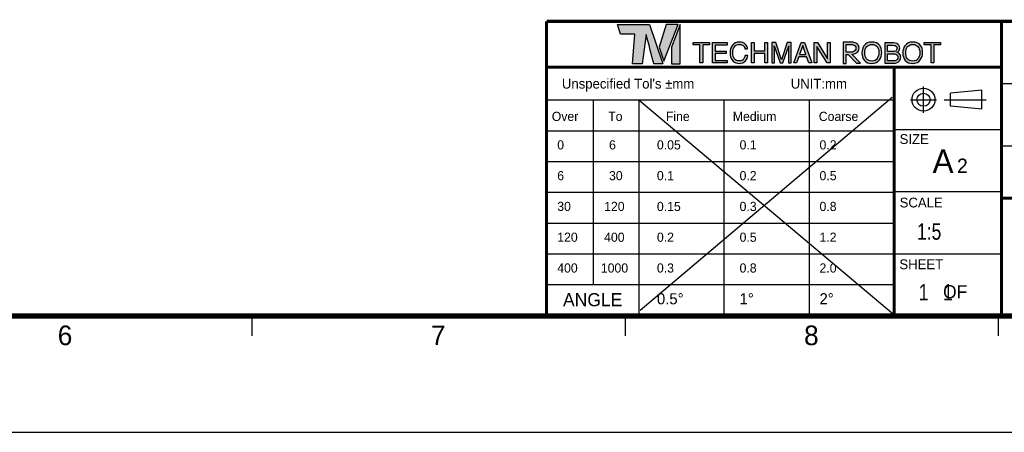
# Model space of a CAD drawing. Header units: millimetres. Extents: x 10 to 584, y 4 to 410.
# Tile 37 of 50: x 314 to 464, y 10 to 73. Entities that reach past the tile are written whole.
import ezdxf

# ---------------------------------------------------------------- set-up
doc = ezdxf.new("R2010")
doc.units = ezdxf.units.MM
doc.header["$LTSCALE"] = 32.67
doc.layers.get('0').update_dxf_attribs({"linetype": 'CONTINUOUS'})
doc.styles.get("Standard").update_dxf_attribs({"font": 'txt', "width": 0.8})
doc.styles.add('TEXTSTYLE_2', font='txt')

msp = doc.modelspace()

# ---------------------------------------------------------------- hatches: boundary and pattern name
at = {"linetype": 'Continuous'}
h = msp.add_hatch(color=7, dxfattribs=at)
edge = h.paths.add_edge_path()
edge.add_spline(control_points=[(410.1524, 72.2516), (410.1524, 72.2516), (408.0081, 72.2516), (408.0081, 72.2516), (408.0081, 72.2516), (405.2315, 72.2516), (405.2315, 72.2516), (405.2315, 72.2516), (405.7184, 70.8092), (405.7184, 70.8092), (405.7184, 70.8092), (407.9075, 70.8092), (407.9075, 70.8092), (407.9075, 70.8092), (407.5188, 66.2507), (407.5188, 66.2507), (407.5188, 66.2507), (409.024, 66.2507), (409.024, 66.2507), (409.024, 66.2507), (409.6528, 70.7266), (409.6528, 70.7266), (409.8302, 70.0615), (410.7048, 66.5572), (410.8008, 66.257), (410.8008, 66.257), (412.1527, 66.257), (412.1527, 66.257), (412.1527, 66.257), (412.1569, 66.257), (412.1569, 66.257), (412.1569, 66.257), (410.1524, 72.2516), (410.1524, 72.2516)], knot_values=[0, 0, 0, 0, 1, 1, 1, 2, 2, 2, 3, 3, 3, 4, 4, 4, 5, 5, 5, 6, 6, 6, 7, 7, 7, 8, 8, 8, 9, 9, 9, 10, 10, 10, 11, 11, 11, 11], degree=3, periodic=0)
edge = h.paths.add_edge_path()
edge.add_spline(control_points=[(424.7763, 69.284), (424.9903, 69.0772), (425.1094, 68.8422), (425.133, 68.5792), (425.133, 68.5792), (424.7236, 68.5792), (424.7236, 68.5792), (424.678, 68.7789), (424.5871, 68.9372), (424.451, 69.054), (424.3149, 69.1707), (424.1239, 69.2291), (423.8781, 69.2291), (423.5782, 69.2291), (423.3361, 69.1219), (423.1516, 68.907), (422.9671, 68.6924), (422.875, 68.3632), (422.875, 67.9197), (422.875, 67.5564), (422.9582, 67.2618), (423.1247, 67.0359), (423.2912, 66.8097), (423.5397, 66.6968), (423.87, 66.6968), (424.174, 66.6968), (424.4056, 66.8157), (424.5644, 67.0534), (424.6488, 67.1786), (424.7116, 67.3432), (424.7531, 67.5472), (424.7531, 67.5472), (425.1625, 67.5472), (425.1625, 67.5472), (425.1263, 67.2209), (425.0067, 66.9472), (424.8038, 66.7263), (424.5604, 66.4604), (424.2322, 66.3275), (423.8191, 66.3275), (423.463, 66.3275), (423.1641, 66.4365), (422.9221, 66.6548), (422.6036, 66.9433), (422.4445, 67.389), (422.4445, 67.9915), (422.4445, 68.449), (422.5641, 68.8241), (422.8032, 69.1169), (423.0619, 69.4351), (423.4185, 69.5942), (423.8731, 69.5942), (424.2611, 69.5942), (424.5621, 69.4908), (424.7763, 69.284)], knot_values=[0, 0, 0, 0, 1, 1, 1, 2, 2, 2, 3, 3, 3, 4, 4, 4, 5, 5, 5, 6, 6, 6, 7, 7, 7, 8, 8, 8, 9, 9, 9, 10, 10, 10, 11, 11, 11, 12, 12, 12, 13, 13, 13, 14, 14, 14, 15, 15, 15, 16, 16, 16, 17, 17, 17, 18, 18, 18, 18], degree=3, periodic=0)
edge = h.paths.add_edge_path()
edge.add_spline(control_points=[(428.8154, 69.5098), (428.8154, 69.5098), (429.417, 69.5098), (429.417, 69.5098), (429.417, 69.5098), (430.3084, 66.8888), (430.3084, 66.8888), (430.3084, 66.8888), (431.1935, 69.5098), (431.1935, 69.5098), (431.1935, 69.5098), (431.7909, 69.5098), (431.7909, 69.5098), (431.7909, 69.5098), (431.7909, 66.4098), (431.7909, 66.4098), (431.7909, 66.4098), (431.3899, 66.4098), (431.3899, 66.4098), (431.3899, 66.4098), (431.3899, 68.2394), (431.3899, 68.2394), (431.3899, 68.3027), (431.3913, 68.4075), (431.3942, 68.5538), (431.397, 68.7002), (431.3984, 68.857), (431.3984, 69.0244), (431.3984, 69.0244), (430.5133, 66.4098), (430.5133, 66.4098), (430.5133, 66.4098), (430.0972, 66.4098), (430.0972, 66.4098), (430.0972, 66.4098), (429.2037, 69.0244), (429.2037, 69.0244), (429.2037, 69.0244), (429.2037, 68.9295), (429.2037, 68.9295), (429.2037, 68.8535), (429.2058, 68.7378), (429.21, 68.5823), (429.2142, 68.4269), (429.2164, 68.3126), (429.2164, 68.2394), (429.2164, 68.2394), (429.2164, 66.4098), (429.2164, 66.4098), (429.2164, 66.4098), (428.8154, 66.4098), (428.8154, 66.4098), (428.8154, 66.4098), (428.8154, 69.5098), (428.8154, 69.5098)], knot_values=[0, 0, 0, 0, 1, 1, 1, 2, 2, 2, 3, 3, 3, 4, 4, 4, 5, 5, 5, 6, 6, 6, 7, 7, 7, 8, 8, 8, 9, 9, 9, 10, 10, 10, 11, 11, 11, 12, 12, 12, 13, 13, 13, 14, 14, 14, 15, 15, 15, 16, 16, 16, 17, 17, 17, 18, 18, 18, 18], degree=3, periodic=0)
edge = h.paths.add_edge_path()
edge.add_spline(control_points=[(445.3051, 69.0666), (445.5105, 68.7923), (445.6132, 68.4413), (445.6132, 68.0136), (445.6132, 67.5508), (445.4957, 67.166), (445.2608, 66.8593), (444.985, 66.4991), (444.5918, 66.3191), (444.0811, 66.3191), (443.6042, 66.3191), (443.2293, 66.4766), (442.9564, 66.7918), (442.713, 67.0956), (442.5913, 67.4797), (442.5913, 67.944), (442.5913, 68.3632), (442.6954, 68.722), (442.9036, 69.0202), (443.1709, 69.4029), (443.5662, 69.5942), (444.0896, 69.5942), (444.6368, 69.5942), (445.042, 69.4184), (445.3051, 69.0666)], knot_values=[0, 0, 0, 0, 1, 1, 1, 2, 2, 2, 3, 3, 3, 4, 4, 4, 5, 5, 5, 6, 6, 6, 7, 7, 7, 8, 8, 8, 8], degree=3, periodic=0)
edge = h.paths.add_edge_path()
edge.add_spline(control_points=[(444.9347, 67.0907), (445.1001, 67.3561), (445.1827, 67.6614), (445.1827, 68.0062), (445.1827, 68.371), (445.0874, 68.6645), (444.8968, 68.8869), (444.7061, 69.1094), (444.4455, 69.2207), (444.1149, 69.2207), (443.7941, 69.2207), (443.5325, 69.1104), (443.3299, 68.8901), (443.1273, 68.6697), (443.026, 68.3449), (443.026, 67.9155), (443.026, 67.5719), (443.1129, 67.2822), (443.2866, 67.0464), (443.4604, 66.8104), (443.7421, 66.6926), (444.1318, 66.6926), (444.5018, 66.6926), (444.7694, 66.8252), (444.9347, 67.0907)], knot_values=[0, 0, 0, 0, 1, 1, 1, 2, 2, 2, 3, 3, 3, 4, 4, 4, 5, 5, 5, 6, 6, 6, 7, 7, 7, 8, 8, 8, 8], degree=3, periodic=0)
edge = h.paths.add_edge_path()
edge.add_spline(control_points=[(446.1028, 69.4531), (446.1028, 69.4531), (447.4432, 69.4531), (447.4432, 69.4531), (447.8084, 69.4531), (448.0683, 69.3448), (448.2227, 69.1281), (448.3133, 69.0001), (448.3587, 68.8524), (448.3587, 68.685), (448.3587, 68.4894), (448.3031, 68.329), (448.192, 68.2038), (448.1343, 68.1377), (448.0513, 68.0772), (447.9429, 68.0223), (448.1019, 67.9618), (448.2208, 67.8936), (448.2996, 67.8176), (448.4389, 67.6826), (448.5085, 67.4962), (448.5085, 67.2584), (448.5085, 67.0586), (448.4455, 66.8779), (448.3195, 66.7161), (448.1313, 66.4741), (447.8318, 66.3531), (447.4214, 66.3531), (447.4214, 66.3531), (446.1028, 66.3531), (446.1028, 66.3531), (446.1028, 66.3531), (446.1028, 69.4531), (446.1028, 69.4531)], knot_values=[0, 0, 0, 0, 1, 1, 1, 2, 2, 2, 3, 3, 3, 4, 4, 4, 5, 5, 5, 6, 6, 6, 7, 7, 7, 8, 8, 8, 9, 9, 9, 10, 10, 10, 11, 11, 11, 11], degree=3, periodic=0)
edge = h.paths.add_edge_path()
edge.add_spline(control_points=[(447.2863, 68.1426), (447.4653, 68.1426), (447.6046, 68.1672), (447.7041, 68.2165), (447.8605, 68.2939), (447.9387, 68.4331), (447.9387, 68.6343), (447.9387, 68.8369), (447.8555, 68.9734), (447.6892, 69.0437), (447.5955, 69.0831), (447.456, 69.1028), (447.2714, 69.1028), (447.2714, 69.1028), (446.5143, 69.1028), (446.5143, 69.1028), (446.5143, 69.1028), (446.5143, 68.1426), (446.5143, 68.1426), (446.5143, 68.1426), (447.2863, 68.1426), (447.2863, 68.1426)], knot_values=[0, 0, 0, 0, 1, 1, 1, 2, 2, 2, 3, 3, 3, 4, 4, 4, 5, 5, 5, 6, 6, 6, 7, 7, 7, 7], degree=3, periodic=0)
edge = h.paths.add_edge_path()
edge.add_spline(control_points=[(447.4282, 66.7118), (447.6881, 66.7118), (447.8733, 66.7864), (447.9841, 66.9355), (448.0537, 67.0298), (448.0886, 67.1438), (448.0886, 67.2774), (448.0886, 67.5025), (447.9869, 67.6558), (447.784, 67.7374), (447.676, 67.7811), (447.5332, 67.8029), (447.3558, 67.8029), (447.3558, 67.8029), (446.5143, 67.8029), (446.5143, 67.8029), (446.5143, 67.8029), (446.5143, 66.7118), (446.5143, 66.7118), (446.5143, 66.7118), (447.4282, 66.7118), (447.4282, 66.7118)], knot_values=[0, 0, 0, 0, 1, 1, 1, 2, 2, 2, 3, 3, 3, 4, 4, 4, 5, 5, 5, 6, 6, 6, 7, 7, 7, 7], degree=3, periodic=0)
edge = h.paths.add_edge_path()
edge.add_spline(control_points=[(451.5494, 69.0666), (451.7548, 68.7923), (451.8575, 68.4413), (451.8575, 68.0136), (451.8575, 67.5508), (451.74, 67.166), (451.5051, 66.8593), (451.2294, 66.4991), (450.8361, 66.3191), (450.3255, 66.3191), (449.8485, 66.3191), (449.4736, 66.4766), (449.2007, 66.7918), (448.9573, 67.0956), (448.8356, 67.4797), (448.8356, 67.944), (448.8356, 68.3632), (448.9397, 68.722), (449.1479, 69.0202), (449.4152, 69.4029), (449.8105, 69.5942), (450.3339, 69.5942), (450.8812, 69.5942), (451.2863, 69.4184), (451.5494, 69.0666)], knot_values=[0, 0, 0, 0, 1, 1, 1, 2, 2, 2, 3, 3, 3, 4, 4, 4, 5, 5, 5, 6, 6, 6, 7, 7, 7, 8, 8, 8, 8], degree=3, periodic=0)
edge = h.paths.add_edge_path()
edge.add_spline(control_points=[(451.1791, 67.0907), (451.3444, 67.3561), (451.427, 67.6614), (451.427, 68.0062), (451.427, 68.371), (451.3317, 68.6645), (451.1411, 68.8869), (450.9504, 69.1094), (450.6898, 69.2207), (450.3592, 69.2207), (450.0385, 69.2207), (449.7768, 69.1104), (449.5742, 68.8901), (449.3716, 68.6697), (449.2703, 68.3449), (449.2703, 67.9155), (449.2703, 67.5719), (449.3572, 67.2822), (449.5309, 67.0464), (449.7047, 66.8104), (449.9864, 66.6926), (450.3761, 66.6926), (450.7461, 66.6926), (451.0138, 66.8252), (451.1791, 67.0907)], knot_values=[0, 0, 0, 0, 1, 1, 1, 2, 2, 2, 3, 3, 3, 4, 4, 4, 5, 5, 5, 6, 6, 6, 7, 7, 7, 8, 8, 8, 8], degree=3, periodic=0)
edge = h.paths.add_edge_path()
edge.add_spline(control_points=[(440.1834, 67.6797), (440.1834, 67.6797), (440.1834, 66.3253), (440.1834, 66.3253), (440.1834, 66.3253), (439.7479, 66.3253), (439.7479, 66.3253), (439.7479, 66.3253), (439.7479, 69.5964), (439.7479, 69.5964), (439.7479, 69.5964), (440.6739, 69.5964), (440.6739, 69.5964), (440.8306, 69.5964), (440.9635, 69.5911), (441.0731, 69.5807), (441.1823, 69.57), (441.2825, 69.5532), (441.3733, 69.5304), (441.6225, 69.4686), (441.8128, 69.3629), (441.9444, 69.2139), (442.0761, 69.0647), (442.142, 68.8785), (442.142, 68.6553), (442.142, 68.5232), (442.1188, 68.405), (442.0725, 68.3007), (442.0261, 68.1964), (441.9612, 68.1059), (441.8774, 68.0293), (441.7937, 67.9526), (441.6935, 67.8899), (441.5768, 67.841), (441.4602, 67.7922), (441.3305, 67.7564), (441.1881, 67.7335), (441.1881, 67.7335), (441.0549, 67.7237), (441.0549, 67.7237), (441.0549, 67.7237), (442.3915, 66.3483), (442.3915, 66.3483), (442.3915, 66.3483), (441.7743, 66.3483), (441.7743, 66.3483), (441.7743, 66.3483), (440.4676, 67.6797), (440.4676, 67.6797), (440.4676, 67.6797), (440.1834, 67.6797), (440.1834, 67.6797)], knot_values=[0, 0, 0, 0, 1, 1, 1, 2, 2, 2, 3, 3, 3, 4, 4, 4, 5, 5, 5, 6, 6, 6, 7, 7, 7, 8, 8, 8, 9, 9, 9, 10, 10, 10, 11, 11, 11, 12, 12, 12, 13, 13, 13, 14, 14, 14, 15, 15, 15, 16, 16, 16, 17, 17, 17, 17], degree=3, periodic=0)
edge = h.paths.add_edge_path()
edge.add_spline(control_points=[(440.1834, 69.2371), (440.1834, 69.2371), (440.1834, 68.0391), (440.1834, 68.0391), (440.1834, 68.0391), (440.6135, 68.0391), (440.6135, 68.0391), (440.7472, 68.0391), (440.8611, 68.0431), (440.9557, 68.0512), (441.0501, 68.0594), (441.1346, 68.0741), (441.2094, 68.0954), (441.3608, 68.1377), (441.4775, 68.2054), (441.5595, 68.2983), (441.6414, 68.3912), (441.6824, 68.5125), (441.6824, 68.6625), (441.6805, 68.8027), (441.6414, 68.9156), (441.5649, 69.0012), (441.4882, 69.0867), (441.3822, 69.1482), (441.2468, 69.1857), (441.1826, 69.2037), (441.1061, 69.2167), (441.017, 69.2249), (440.928, 69.233), (440.8148, 69.2371), (440.6777, 69.2371), (440.6777, 69.2371), (440.1834, 69.2371), (440.1834, 69.2371)], knot_values=[0, 0, 0, 0, 1, 1, 1, 2, 2, 2, 3, 3, 3, 4, 4, 4, 5, 5, 5, 6, 6, 6, 7, 7, 7, 8, 8, 8, 9, 9, 9, 10, 10, 10, 11, 11, 11, 11], degree=3, periodic=0)
h.paths.add_polyline_path([(414.8097, 66.257), (414.8097, 72.2705), (413.4859, 68.8006), (413.5256, 66.257)])
h.paths.add_polyline_path([(453.1427, 66.4098), (453.1427, 69.1405), (452.0981, 69.1405), (452.0981, 69.5098), (454.6114, 69.5098), (454.6114, 69.1405), (453.5668, 69.1405), (453.5668, 66.4098)])
h.paths.add_polyline_path([(437.2785, 66.4098), (435.7097, 68.9115), (435.7097, 66.4098), (435.3087, 66.4098), (435.3087, 69.5098), (435.8034, 69.5098), (437.3494, 67.0051), (437.3494, 69.5098), (437.7503, 69.5098), (437.7503, 66.4098)])
h.paths.add_polyline_path([(434.4699, 66.4098), (434.1463, 67.3383), (432.9301, 67.3383), (432.5939, 66.4098), (432.1634, 66.4098), (433.3307, 69.5098), (433.8048, 69.5098), (434.9299, 66.4098)])
h.paths.add_polyline_path([(427.7328, 66.4098), (427.7328, 67.8596), (426.1396, 67.8596), (426.1396, 66.4098), (425.7154, 66.4098), (425.7154, 69.5098), (426.1396, 69.5098), (426.1396, 68.2289), (427.7328, 68.2289), (427.7328, 69.5098), (428.157, 69.5098), (428.157, 66.4098)])
h.paths.add_polyline_path([(419.7412, 66.4098), (419.7412, 69.5098), (421.9908, 69.5098), (421.9908, 69.1299), (420.1506, 69.1299), (420.1506, 68.1888), (421.8515, 68.1888), (421.8515, 67.83), (420.1506, 67.83), (420.1506, 66.7791), (422.0224, 66.7791), (422.0224, 66.4098)])
h.paths.add_polyline_path([(417.8462, 66.4098), (417.8462, 69.1405), (416.8016, 69.1405), (416.8016, 69.5098), (419.3149, 69.5098), (419.3149, 69.1405), (418.2703, 69.1405), (418.2703, 66.4098)])
h.paths.add_polyline_path([(434.0271, 67.6802), (433.5498, 69.0498), (433.0539, 67.6802)])
h.paths.add_polyline_path([(412.6944, 72.2718), (411.5987, 68.8156), (412.3159, 66.6745), (414.5043, 72.2718)])

# ---------------------------------------------------------------- linework, layer by layer
at = {"color": 7, "linetype": 'Continuous'}
for p, q in [((412.6944, 72.2718), (411.5987, 68.8156)), ((412.3159, 66.6745), (414.5043, 72.2718)), ((414.5043, 72.2718), (412.6944, 72.2718)), ((414.8097, 72.2705), (413.4859, 68.8006)), ((414.8097, 66.257), (414.8097, 72.2705)), ((416.8016, 69.5098), (419.3149, 69.5098)), ((416.8016, 69.1405), (416.8016, 69.5098)), ((419.3149, 69.5098), (419.3149, 69.1405)), ((419.7412, 69.5098), (421.9908, 69.5098)), ((419.7412, 66.4098), (419.7412, 69.5098)), ((421.9908, 69.5098), (421.9908, 69.1299)), ((425.7154, 69.5098), (426.1396, 69.5098)), ((425.7154, 66.4098), (425.7154, 69.5098)), ((426.1396, 69.5098), (426.1396, 68.2289)), ((427.7328, 69.5098), (428.157, 69.5098)), ((427.7328, 68.2289), (427.7328, 69.5098)), ((428.157, 69.5098), (428.157, 66.4098)), ((432.1634, 66.4098), (433.3307, 69.5098)), ((433.3307, 69.5098), (433.8048, 69.5098)), ((433.8048, 69.5098), (434.9299, 66.4098)), ((435.3087, 69.5098), (435.8034, 69.5098)), ((435.3087, 66.4098), (435.3087, 69.5098)), ((435.8034, 69.5098), (437.3494, 67.0051)), ((437.3494, 69.5098), (437.7503, 69.5098)), ((437.3494, 67.0051), (437.3494, 69.5098)), ((437.7503, 69.5098), (437.7503, 66.4098)), ((452.0981, 69.5098), (454.6114, 69.5098)), ((452.0981, 69.1405), (452.0981, 69.5098)), ((454.6114, 69.5098), (454.6114, 69.1405)), ((411.5987, 68.8156), (412.3159, 66.6745)), ((413.4859, 68.8006), (413.5256, 66.257)), ((417.8462, 69.1405), (416.8016, 69.1405)), ((417.8462, 66.4098), (417.8462, 69.1405)), ((419.3149, 69.1405), (418.2703, 69.1405)), ((418.2703, 69.1405), (418.2703, 66.4098)), ((421.9908, 69.1299), (420.1506, 69.1299)), ((420.1506, 69.1299), (420.1506, 68.1888)), ((420.1506, 68.1888), (421.8515, 68.1888)), ((421.8515, 67.83), (420.1506, 67.83)), ((420.1506, 67.83), (420.1506, 66.7791)), ((421.8515, 68.1888), (421.8515, 67.83)), ((426.1396, 68.2289), (427.7328, 68.2289)), ((427.7328, 67.8596), (426.1396, 67.8596)), ((426.1396, 67.8596), (426.1396, 66.4098)), ((427.7328, 66.4098), (427.7328, 67.8596)), ((433.5498, 69.0498), (433.0539, 67.6802)), ((433.0539, 67.6802), (434.0271, 67.6802)), ((434.0271, 67.6802), (433.5498, 69.0498)), ((437.2785, 66.4098), (435.7097, 68.9115)), ((435.7097, 68.9115), (435.7097, 66.4098)), ((453.1427, 69.1405), (452.0981, 69.1405)), ((453.1427, 66.4098), (453.1427, 69.1405)), ((454.6114, 69.1405), (453.5668, 69.1405)), ((453.5668, 69.1405), (453.5668, 66.4098)), ((413.5256, 66.257), (414.8097, 66.257)), ((418.2703, 66.4098), (417.8462, 66.4098)), ((422.0224, 66.4098), (419.7412, 66.4098)), ((420.1506, 66.7791), (422.0224, 66.7791)), ((422.0224, 66.7791), (422.0224, 66.4098)), ((426.1396, 66.4098), (425.7154, 66.4098)), ((428.157, 66.4098), (427.7328, 66.4098)), ((432.5939, 66.4098), (432.1634, 66.4098)), ((432.9301, 67.3383), (432.5939, 66.4098)), ((434.1463, 67.3383), (432.9301, 67.3383)), ((434.4699, 66.4098), (434.1463, 67.3383)), ((434.9299, 66.4098), (434.4699, 66.4098)), ((435.7097, 66.4098), (435.3087, 66.4098)), ((437.7503, 66.4098), (437.2785, 66.4098)), ((453.5668, 66.4098), (453.1427, 66.4098)), ((463.9108, 63.2533), (562.4108, 63.2533)), ((451.9877, 58.786), (451.9877, 62.786)), ((460.9035, 62.2365), (456.099, 61.786)), ((456.099, 59.786), (456.099, 61.786)), ((460.9035, 59.3356), (460.9035, 62.2365)), ((394.4108, 60.7533), (447.5108, 60.7533)), ((401.5108, 60.7533), (401.5108, 32.5533)), ((408.5108, 60.7533), (408.5108, 27.7533)), ((408.5382, 60.7401), (447.4229, 28.0153)), ((447.2304, 61.1251), (408.7307, 28.5928)), ((421.5108, 60.7533), (421.5108, 27.7533)), ((434.5108, 60.7533), (434.5108, 27.7533)), ((449.9877, 60.786), (453.9877, 60.786)), ((455.1331, 60.786), (461.5806, 60.786)), ((460.9035, 59.3356), (456.099, 59.786)), ((394.4108, 56.0533), (447.5108, 56.0533)), ((447.5108, 56.2533), (463.9108, 56.2533)), ((463.9108, 53.7533), (562.4108, 53.7533)), ((394.4108, 51.3533), (447.5108, 51.3533)), ((394.4108, 46.6533), (447.5108, 46.6533)), ((447.5108, 46.7533), (463.9108, 46.7533)), ((394.4108, 41.9533), (447.5108, 41.9533)), ((394.4108, 37.2533), (463.9108, 37.2533)), ((394.4108, 32.5533), (447.5108, 32.5533)), ((349.4108, 27.7533), (349.4108, 24.7533)), ((406.4108, 27.7533), (406.4108, 24.7533)), ((463.4108, 27.7533), (463.4108, 24.7533)), ((10, 10), (584, 10))]:
    msp.add_line(p, q, dxfattribs=at)
for points, const_width in [([(562.4108, 72.7533), (394.4108, 72.7533)], 0.5), ([(394.4108, 72.7533), (394.4108, 27.7129)], 0.5), ([(463.9108, 72.7533), (463.9108, 27.7533)], 0.5), ([(463.9108, 65.7533), (394.4108, 65.7533)], 0.5), ([(447.5108, 65.7533), (447.5108, 27.7533)], 0.5), ([(562.4108, 45.7533), (463.9108, 45.7533)], 0.5), ([(562.4108, 27.7533), (32.4108, 27.7533)], 0.8)]:
    msp.add_lwpolyline(points, dxfattribs=dict(at, const_width=const_width))
for radius in [1.75, 1]:
    msp.add_circle((451.9877, 60.786), radius, dxfattribs=at)
for points, knots in [([(410.1524, 72.2516), (410.1524, 72.2516), (408.0081, 72.2516), (408.0081, 72.2516), (408.0081, 72.2516), (405.2315, 72.2516), (405.2315, 72.2516), (405.2315, 72.2516), (405.7184, 70.8092), (405.7184, 70.8092), (405.7184, 70.8092), (407.9075, 70.8092), (407.9075, 70.8092), (407.9075, 70.8092), (407.5188, 66.2507), (407.5188, 66.2507), (407.5188, 66.2507), (409.024, 66.2507), (409.024, 66.2507), (409.024, 66.2507), (409.6528, 70.7266), (409.6528, 70.7266), (409.8302, 70.0615), (410.7048, 66.5572), (410.8008, 66.257), (410.8008, 66.257), (412.1527, 66.257), (412.1527, 66.257), (412.1527, 66.257), (412.1569, 66.257), (412.1569, 66.257), (412.1569, 66.257), (410.1524, 72.2516), (410.1524, 72.2516)], [0, 0, 0, 0, 1, 1, 1, 2, 2, 2, 3, 3, 3, 4, 4, 4, 5, 5, 5, 6, 6, 6, 7, 7, 7, 8, 8, 8, 9, 9, 9, 10, 10, 10, 11, 11, 11, 11]), ([(424.7763, 69.284), (424.9903, 69.0772), (425.1094, 68.8422), (425.133, 68.5792), (425.133, 68.5792), (424.7236, 68.5792), (424.7236, 68.5792), (424.678, 68.7789), (424.5871, 68.9372), (424.451, 69.054), (424.3149, 69.1707), (424.1239, 69.2291), (423.8781, 69.2291), (423.5782, 69.2291), (423.3361, 69.1219), (423.1516, 68.907), (422.9671, 68.6924), (422.875, 68.3632), (422.875, 67.9197), (422.875, 67.5564), (422.9582, 67.2618), (423.1247, 67.0359), (423.2912, 66.8097), (423.5397, 66.6968), (423.87, 66.6968), (424.174, 66.6968), (424.4056, 66.8157), (424.5644, 67.0534), (424.6488, 67.1786), (424.7116, 67.3432), (424.7531, 67.5472), (424.7531, 67.5472), (425.1625, 67.5472), (425.1625, 67.5472), (425.1263, 67.2209), (425.0067, 66.9472), (424.8038, 66.7263), (424.5604, 66.4604), (424.2322, 66.3275), (423.8191, 66.3275), (423.463, 66.3275), (423.1641, 66.4365), (422.9221, 66.6548), (422.6036, 66.9433), (422.4445, 67.389), (422.4445, 67.9915), (422.4445, 68.449), (422.5641, 68.8241), (422.8032, 69.1169), (423.0619, 69.4351), (423.4185, 69.5942), (423.8731, 69.5942), (424.2611, 69.5942), (424.5621, 69.4908), (424.7763, 69.284)], [0, 0, 0, 0, 1, 1, 1, 2, 2, 2, 3, 3, 3, 4, 4, 4, 5, 5, 5, 6, 6, 6, 7, 7, 7, 8, 8, 8, 9, 9, 9, 10, 10, 10, 11, 11, 11, 12, 12, 12, 13, 13, 13, 14, 14, 14, 15, 15, 15, 16, 16, 16, 17, 17, 17, 18, 18, 18, 18]), ([(428.8154, 69.5098), (428.8154, 69.5098), (429.417, 69.5098), (429.417, 69.5098), (429.417, 69.5098), (430.3084, 66.8888), (430.3084, 66.8888), (430.3084, 66.8888), (431.1935, 69.5098), (431.1935, 69.5098), (431.1935, 69.5098), (431.7909, 69.5098), (431.7909, 69.5098), (431.7909, 69.5098), (431.7909, 66.4098), (431.7909, 66.4098), (431.7909, 66.4098), (431.3899, 66.4098), (431.3899, 66.4098), (431.3899, 66.4098), (431.3899, 68.2394), (431.3899, 68.2394), (431.3899, 68.3027), (431.3913, 68.4075), (431.3942, 68.5538), (431.397, 68.7002), (431.3984, 68.857), (431.3984, 69.0244), (431.3984, 69.0244), (430.5133, 66.4098), (430.5133, 66.4098), (430.5133, 66.4098), (430.0972, 66.4098), (430.0972, 66.4098), (430.0972, 66.4098), (429.2037, 69.0244), (429.2037, 69.0244), (429.2037, 69.0244), (429.2037, 68.9295), (429.2037, 68.9295), (429.2037, 68.8535), (429.2058, 68.7378), (429.21, 68.5823), (429.2142, 68.4269), (429.2164, 68.3126), (429.2164, 68.2394), (429.2164, 68.2394), (429.2164, 66.4098), (429.2164, 66.4098), (429.2164, 66.4098), (428.8154, 66.4098), (428.8154, 66.4098), (428.8154, 66.4098), (428.8154, 69.5098), (428.8154, 69.5098)], [0, 0, 0, 0, 1, 1, 1, 2, 2, 2, 3, 3, 3, 4, 4, 4, 5, 5, 5, 6, 6, 6, 7, 7, 7, 8, 8, 8, 9, 9, 9, 10, 10, 10, 11, 11, 11, 12, 12, 12, 13, 13, 13, 14, 14, 14, 15, 15, 15, 16, 16, 16, 17, 17, 17, 18, 18, 18, 18]), ([(440.1834, 67.6797), (440.1834, 67.6797), (440.1834, 66.3253), (440.1834, 66.3253), (440.1834, 66.3253), (439.7479, 66.3253), (439.7479, 66.3253), (439.7479, 66.3253), (439.7479, 69.5964), (439.7479, 69.5964), (439.7479, 69.5964), (440.6739, 69.5964), (440.6739, 69.5964), (440.8306, 69.5964), (440.9635, 69.5911), (441.0731, 69.5807), (441.1823, 69.57), (441.2825, 69.5532), (441.3733, 69.5304), (441.6225, 69.4686), (441.8128, 69.3629), (441.9444, 69.2139), (442.0761, 69.0647), (442.142, 68.8785), (442.142, 68.6553), (442.142, 68.5232), (442.1188, 68.405), (442.0725, 68.3007), (442.0261, 68.1964), (441.9612, 68.1059), (441.8774, 68.0293), (441.7937, 67.9526), (441.6935, 67.8899), (441.5768, 67.841), (441.4602, 67.7922), (441.3305, 67.7564), (441.1881, 67.7335), (441.1881, 67.7335), (441.0549, 67.7237), (441.0549, 67.7237), (441.0549, 67.7237), (442.3915, 66.3483), (442.3915, 66.3483), (442.3915, 66.3483), (441.7743, 66.3483), (441.7743, 66.3483), (441.7743, 66.3483), (440.4676, 67.6797), (440.4676, 67.6797), (440.4676, 67.6797), (440.1834, 67.6797), (440.1834, 67.6797)], [0, 0, 0, 0, 1, 1, 1, 2, 2, 2, 3, 3, 3, 4, 4, 4, 5, 5, 5, 6, 6, 6, 7, 7, 7, 8, 8, 8, 9, 9, 9, 10, 10, 10, 11, 11, 11, 12, 12, 12, 13, 13, 13, 14, 14, 14, 15, 15, 15, 16, 16, 16, 17, 17, 17, 17]), ([(440.1834, 69.2371), (440.1834, 69.2371), (440.1834, 68.0391), (440.1834, 68.0391), (440.1834, 68.0391), (440.6135, 68.0391), (440.6135, 68.0391), (440.7472, 68.0391), (440.8611, 68.0431), (440.9557, 68.0512), (441.0501, 68.0594), (441.1346, 68.0741), (441.2094, 68.0954), (441.3608, 68.1377), (441.4775, 68.2054), (441.5595, 68.2983), (441.6414, 68.3912), (441.6824, 68.5125), (441.6824, 68.6625), (441.6805, 68.8027), (441.6414, 68.9156), (441.5649, 69.0012), (441.4882, 69.0867), (441.3822, 69.1482), (441.2468, 69.1857), (441.1826, 69.2037), (441.1061, 69.2167), (441.017, 69.2249), (440.928, 69.233), (440.8148, 69.2371), (440.6777, 69.2371), (440.6777, 69.2371), (440.1834, 69.2371), (440.1834, 69.2371)], [0, 0, 0, 0, 1, 1, 1, 2, 2, 2, 3, 3, 3, 4, 4, 4, 5, 5, 5, 6, 6, 6, 7, 7, 7, 8, 8, 8, 9, 9, 9, 10, 10, 10, 11, 11, 11, 11]), ([(445.3051, 69.0666), (445.5105, 68.7923), (445.6132, 68.4413), (445.6132, 68.0136), (445.6132, 67.5508), (445.4957, 67.166), (445.2608, 66.8593), (444.985, 66.4991), (444.5918, 66.3191), (444.0811, 66.3191), (443.6042, 66.3191), (443.2293, 66.4766), (442.9564, 66.7918), (442.713, 67.0956), (442.5913, 67.4797), (442.5913, 67.944), (442.5913, 68.3632), (442.6954, 68.722), (442.9036, 69.0202), (443.1709, 69.4029), (443.5662, 69.5942), (444.0896, 69.5942), (444.6368, 69.5942), (445.042, 69.4184), (445.3051, 69.0666)], [0, 0, 0, 0, 1, 1, 1, 2, 2, 2, 3, 3, 3, 4, 4, 4, 5, 5, 5, 6, 6, 6, 7, 7, 7, 8, 8, 8, 8]), ([(444.9347, 67.0907), (445.1001, 67.3561), (445.1827, 67.6614), (445.1827, 68.0062), (445.1827, 68.371), (445.0874, 68.6645), (444.8968, 68.8869), (444.7061, 69.1094), (444.4455, 69.2207), (444.1149, 69.2207), (443.7941, 69.2207), (443.5325, 69.1104), (443.3299, 68.8901), (443.1273, 68.6697), (443.026, 68.3449), (443.026, 67.9155), (443.026, 67.5719), (443.1129, 67.2822), (443.2866, 67.0464), (443.4604, 66.8104), (443.7421, 66.6926), (444.1318, 66.6926), (444.5018, 66.6926), (444.7694, 66.8252), (444.9347, 67.0907)], [0, 0, 0, 0, 1, 1, 1, 2, 2, 2, 3, 3, 3, 4, 4, 4, 5, 5, 5, 6, 6, 6, 7, 7, 7, 8, 8, 8, 8]), ([(446.1028, 69.4531), (446.1028, 69.4531), (447.4432, 69.4531), (447.4432, 69.4531), (447.8084, 69.4531), (448.0683, 69.3448), (448.2227, 69.1281), (448.3133, 69.0001), (448.3587, 68.8524), (448.3587, 68.685), (448.3587, 68.4894), (448.3031, 68.329), (448.192, 68.2038), (448.1343, 68.1377), (448.0513, 68.0772), (447.9429, 68.0223), (448.1019, 67.9618), (448.2208, 67.8936), (448.2996, 67.8176), (448.4389, 67.6826), (448.5085, 67.4962), (448.5085, 67.2584), (448.5085, 67.0586), (448.4455, 66.8779), (448.3195, 66.7161), (448.1313, 66.4741), (447.8318, 66.3531), (447.4214, 66.3531), (447.4214, 66.3531), (446.1028, 66.3531), (446.1028, 66.3531), (446.1028, 66.3531), (446.1028, 69.4531), (446.1028, 69.4531)], [0, 0, 0, 0, 1, 1, 1, 2, 2, 2, 3, 3, 3, 4, 4, 4, 5, 5, 5, 6, 6, 6, 7, 7, 7, 8, 8, 8, 9, 9, 9, 10, 10, 10, 11, 11, 11, 11]), ([(451.5494, 69.0666), (451.7548, 68.7923), (451.8575, 68.4413), (451.8575, 68.0136), (451.8575, 67.5508), (451.74, 67.166), (451.5051, 66.8593), (451.2294, 66.4991), (450.8361, 66.3191), (450.3255, 66.3191), (449.8485, 66.3191), (449.4736, 66.4766), (449.2007, 66.7918), (448.9573, 67.0956), (448.8356, 67.4797), (448.8356, 67.944), (448.8356, 68.3632), (448.9397, 68.722), (449.1479, 69.0202), (449.4152, 69.4029), (449.8105, 69.5942), (450.3339, 69.5942), (450.8812, 69.5942), (451.2863, 69.4184), (451.5494, 69.0666)], [0, 0, 0, 0, 1, 1, 1, 2, 2, 2, 3, 3, 3, 4, 4, 4, 5, 5, 5, 6, 6, 6, 7, 7, 7, 8, 8, 8, 8]), ([(451.1791, 67.0907), (451.3444, 67.3561), (451.427, 67.6614), (451.427, 68.0062), (451.427, 68.371), (451.3317, 68.6645), (451.1411, 68.8869), (450.9504, 69.1094), (450.6898, 69.2207), (450.3592, 69.2207), (450.0385, 69.2207), (449.7768, 69.1104), (449.5742, 68.8901), (449.3716, 68.6697), (449.2703, 68.3449), (449.2703, 67.9155), (449.2703, 67.5719), (449.3572, 67.2822), (449.5309, 67.0464), (449.7047, 66.8104), (449.9864, 66.6926), (450.3761, 66.6926), (450.7461, 66.6926), (451.0138, 66.8252), (451.1791, 67.0907)], [0, 0, 0, 0, 1, 1, 1, 2, 2, 2, 3, 3, 3, 4, 4, 4, 5, 5, 5, 6, 6, 6, 7, 7, 7, 8, 8, 8, 8]), ([(447.2863, 68.1426), (447.4653, 68.1426), (447.6046, 68.1672), (447.7041, 68.2165), (447.8605, 68.2939), (447.9387, 68.4331), (447.9387, 68.6343), (447.9387, 68.8369), (447.8555, 68.9734), (447.6892, 69.0437), (447.5955, 69.0831), (447.456, 69.1028), (447.2714, 69.1028), (447.2714, 69.1028), (446.5143, 69.1028), (446.5143, 69.1028), (446.5143, 69.1028), (446.5143, 68.1426), (446.5143, 68.1426), (446.5143, 68.1426), (447.2863, 68.1426), (447.2863, 68.1426)], [0, 0, 0, 0, 1, 1, 1, 2, 2, 2, 3, 3, 3, 4, 4, 4, 5, 5, 5, 6, 6, 6, 7, 7, 7, 7]), ([(447.4282, 66.7118), (447.6881, 66.7118), (447.8733, 66.7864), (447.9841, 66.9355), (448.0537, 67.0298), (448.0886, 67.1438), (448.0886, 67.2774), (448.0886, 67.5025), (447.9869, 67.6558), (447.784, 67.7374), (447.676, 67.7811), (447.5332, 67.8029), (447.3558, 67.8029), (447.3558, 67.8029), (446.5143, 67.8029), (446.5143, 67.8029), (446.5143, 67.8029), (446.5143, 66.7118), (446.5143, 66.7118), (446.5143, 66.7118), (447.4282, 66.7118), (447.4282, 66.7118)], [0, 0, 0, 0, 1, 1, 1, 2, 2, 2, 3, 3, 3, 4, 4, 4, 5, 5, 5, 6, 6, 6, 7, 7, 7, 7])]:
    msp.add_open_spline(points, degree=3, knots=knots, dxfattribs=at)

# ---------------------------------------------------------------- texts
at = {"color": 7, "linetype": 'Continuous', "line_spacing_factor": 0.9, "style": 'TEXTSTYLE_2'}
for s, insert, char_height, width, attachment_point in [("Unspecified Tol's \\Fgdt;{\\Fgdt;`}\\Ftxt;mm", (396.761, 63.985), 1.5, 31.75, 1), ('UNIT:mm', (431.7152, 63.985), 1.5, 10.5, 1), ('Over', (395.2119, 58.9405), 1.4, 5.6, 1), ('To', (403.8361, 58.9405), 1.4, 2.8, 1), ('Fine', (412.6383, 58.9405), 1.4, 5.6, 1), ('Medium', (422.8672, 58.9405), 1.4, 8.4, 1), ('Coarse', (436.0018, 58.9405), 1.4, 8.4, 1), ('0', (396.0486, 54.5905), 1.4, 1.4, 1), ('6', (403.9598, 54.5905), 1.4, 1.4, 1), ('0.05', (411.2739, 54.5905), 1.4, 5.6, 1), ('0.1', (423.8994, 54.5905), 1.4, 4.2, 1), ('0.2', (436.1098, 54.5905), 1.4, 4.2, 1), ('SIZE', (448.3499, 55.5282), 1.5, 6, 1), ('A', (453.3764, 53.1901), 3.6, 3.6, 1), ('2', (457.1182, 51.7908), 2.2, 2.2, 1), ('6', (396.0486, 49.8905), 1.4, 1.4, 1), ('30', (403.9598, 49.8905), 1.4, 2.8, 1), ('0.1', (411.2739, 49.8905), 1.4, 4.2, 1), ('0.2', (423.8994, 49.8905), 1.4, 4.2, 1), ('0.5', (436.1098, 49.8905), 1.4, 4.2, 1), ('30', (396.0486, 45.1905), 1.4, 2.8, 1), ('120', (403.2097, 45.1905), 1.4, 4.2, 1), ('0.15', (411.2739, 45.1905), 1.4, 5.6, 1), ('0.3', (423.8994, 45.1905), 1.4, 4.2, 1), ('0.8', (436.1098, 45.1905), 1.4, 4.2, 1), ('SCALE', (448.3499, 45.8351), 1.5, 7.5, 1), ('120', (396.0486, 40.4905), 1.4, 4.2, 1), ('400', (403.2097, 40.4905), 1.4, 4.2, 1), ('0.2', (411.2739, 40.4905), 1.4, 4.2, 1), ('0.5', (423.8994, 40.4905), 1.4, 4.2, 1), ('1.2', (436.1098, 40.4905), 1.4, 4.2, 1), ('SHEET', (448.3089, 36.4067), 1.5, 7.5, 1), ('400', (396.0486, 35.7905), 1.4, 4.2, 1), ('1000', (402.7097, 35.7905), 1.4, 5.6, 1), ('0.3', (411.2739, 35.7905), 1.4, 4.2, 1), ('0.8', (423.8994, 35.7905), 1.4, 4.2, 1), ('2.0', (436.1098, 35.7905), 1.4, 4.2, 1), ('OF', (456.8346, 32.4653), 2, 4, 2), ('ANGLE', (396.9275, 31.2477), 2, 10, 1), ('0.5\\Fgdt;{\\Fgdt;~}', (411.2739, 31.2405), 1.7, 6.233333, 1), ('1\\Fgdt;{\\Fgdt;~}', (423.8994, 31.2405), 1.7, 2.833333, 1), ('2\\Fgdt;{\\Fgdt;~}', (436.1098, 31.2405), 1.7, 2.833333, 1), ('6', (319.7509, 26.3054), 3, 3, 1), ('7', (376.7509, 26.3054), 3, 3, 1), ('8', (433.7509, 26.3054), 3, 3, 1)]:
    msp.add_mtext(s, dxfattribs=dict(at, insert=insert, char_height=char_height, width=width, attachment_point=attachment_point))
at = {"color": 2, "linetype": 'Continuous', "char_height": 2.5, "attachment_point": 1, "line_spacing_factor": 0.9}
for s, insert, width in [('1:5', (450.9947, 41.9078), 6), ('1   1', (451.2747, 32.6373), 10)]:
    msp.add_mtext(s, dxfattribs=dict(at, insert=insert, width=width))

doc.saveas('drawing.dxf')
